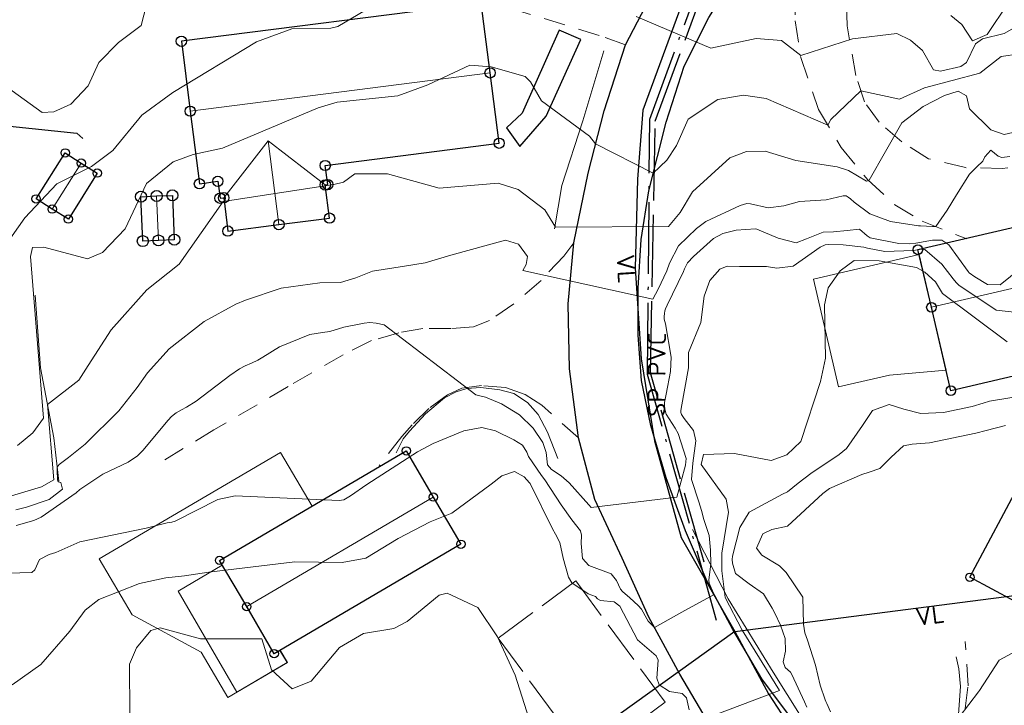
# Model space of a CAD drawing. Header units: metres. Extents: x 0 to 385757, y 0 to 6885278.
# Tile 32 of 108: x 308702 to 308770, y 6884179 to 6884227. Entities that reach past the tile are written whole.
import ezdxf

# ---------------------------------------------------------------- set-up
doc = ezdxf.new("R2010")
doc.units = ezdxf.units.M
for name, pattern in [('Overvann', [6, 5, -1]), ('RUIN', [3.8, 3, -0.8]), ('Spillvann', [7, 5, -0.9, 0.2, -0.9]), ('STVEGKANT', [2.5, 1.5, -1])]:
    doc.linetypes.add(name, pattern=pattern)
for name, color, linetype in [('K--DI---', 7, 'Continuous'), ('K--DI---05014--Takkant-HUS_PRIKK', 8, 'Continuous'), ('K--DI---09111--KantUtsnitt', 9, 'Continuous'), ('K--DI---Flateavgrensning', 9, 'Continuous'), ('K--DI---Gjerde', 9, 'Continuous'), ('K--DI---LednTraseseksjon-SP-Sosiinfo', 9, 'Continuous'), ('K--DI---LednTraseseksjon-VL-Sosiinfo', 9, 'Continuous'), ('K--DI---VegAnnenAvgrensning', 9, 'Continuous')]:
    doc.layers.add(name, color=color, linetype=linetype)
for name, color, linetype, lineweight in [('K--DI---05006--Grunnmur-RUIN', 8, 'RUIN', 20), ('K--DI---05041--TakoverbyggKant-OVERBYGG', 8, 'Continuous', 9), ('K--DI---05061--Veranda-HUSDIV', 8, 'Continuous', 9), ('K--DI---05080--Bygningslinje-HUSDIV', 8, 'Continuous', 9), ('K--DI---06002--MurLoddrett-STMUR', 8, 'STREK MED BDS208', 9), ('K--DI---07007--AnnetVegarealAvgrensning-STVEGKANT', 252, 'STVEGKANT', 20), ('K--DI---07018--Vegdekkekant-VKANT', 250, 'Continuous', 25), ('K--DI---08000--LednTraseseksjon-Over vann', 7, 'Overvann', 25), ('K--DI---08000--LednTraseseksjon-Spillvann', 3, 'Spillvann', 25), ('K--DI---08000--LednTraseseksjon-Vann', 5, 'Continuous', 25), ('K--DI---Høydekurve-KURVE', 8, 'Continuous', 9), ('K--DI---Høydekurve-TKURVE', 7, 'Continuous', 20), ('K--DI---Mønelinje-HUSDIV', 8, 'Continuous', 9)]:
    doc.layers.add(name, color=color, linetype=linetype, lineweight=lineweight)
doc.layers.add('K--DI---HUS_PRIKK', color=7, linetype='Continuous', true_color=0x000000)
doc.styles.add('Focus CAT', font='isocpeur.ttf')
doc.linetypes.add('STREK MED BDS208', pattern='A,3.5,[208,BDS.shx,S=128,R=0,X=0,Y=0]', length=3.5)

# ---------------------------------------------------------------- blocks, each defined once
blk = doc.blocks.new('BDS199')
at = {"layer": 'K--DI---'}
blk.add_circle((0, 0), 5, dxfattribs=at)

msp = doc.modelspace()

# ---------------------------------------------------------------- linework, layer by layer
at = {"layer": 'K--DI---05006--Grunnmur-RUIN'}
msp.add_polyline3d([(308735.2, 6884183.85, 28.76), (308740.6, 6884187.84, 28.5), (308746.81, 6884179.39, 28.57), (308741.41, 6884175.41, 28.62), (308735.2, 6884183.85, 28.76)], dxfattribs=at)
at = {"layer": 'K--DI---05014--Takkant-HUS_PRIKK', "elevation": 32.41, "flags": 128}
msp.add_lwpolyline([(308771.13, 6884186.43), (308768.02, 6884188.08), (308771.66, 6884194.9), (308774.76, 6884193.25)], dxfattribs=at)
at = {"layer": 'K--DI---05014--Takkant-HUS_PRIKK'}
for points in [[(308734.02, 6884228.02, 26.8), (308713.16, 6884225.36, 26.8), (308713.78, 6884220.5, 29.16), (308714.42, 6884215.45, 26.8), (308715.7, 6884215.62, 26.8), (308715.85, 6884214.45, 26.61), (308716.11, 6884214.48, 26.61), (308716.4, 6884212.16, 26.61), (308719.95, 6884212.61, 27.92), (308723.47, 6884213.06, 26.61), (308723.17, 6884215.37, 26.61), (308723.34, 6884215.39, 26.61), (308723.17, 6884216.72, 27.1), (308735.27, 6884218.27, 27.09), (308734.64, 6884223.16, 29.16), (308734.02, 6884228.02, 26.8)], [(308703.06, 6884214.4, 23.46), (308705.08, 6884217.6, 23.46), (308706.2, 6884216.89, 24.31), (308707.31, 6884216.19, 23.46), (308705.3, 6884212.99, 23.46), (308704.18, 6884213.69, 24.31), (308703.06, 6884214.4, 23.46)], [(308764.4, 6884210.87, 30.54), (308785.16, 6884215.71, 30.87), (308786.1, 6884211.7, 32.52)], [(308712.54, 6884214.64, 24.95), (308712.67, 6884211.56, 24.95), (308711.57, 6884211.51, 25.62), (308710.48, 6884211.46, 24.95), (308710.35, 6884214.55, 24.95), (308711.44, 6884214.6, 25.62), (308712.54, 6884214.64, 24.95)], [(308786.1, 6884211.7, 32.52), (308787.03, 6884207.72, 30.96), (308774.68, 6884204.84, 30.89), (308775.1, 6884203.03, 30.16), (308766.69, 6884201.06, 30.32), (308765.34, 6884206.86, 32.49)], [(308765.34, 6884206.86, 32.49), (308764.4, 6884210.87, 30.54)], [(308715.82, 6884189.26, 32.12), (308728.81, 6884196.87, 32.12), (308730.69, 6884193.66, 33.74), (308732.61, 6884190.38, 32.12), (308719.62, 6884182.77, 32.12), (308717.71, 6884186.04, 33.74), (308715.82, 6884189.26, 32.12)]]:
    msp.add_polyline3d(points, dxfattribs=at)
at = {"layer": 'K--DI---05041--TakoverbyggKant-OVERBYGG'}
msp.add_polyline3d([(308716.01, 6884188.93, 32.04), (308719.62, 6884182.77, 32.12), (308720.02, 6884183, 32.12), (308720.52, 6884182.15, 32.12), (308717.03, 6884180.1, 32.05), (308712.93, 6884187.12, 31.97), (308716.01, 6884188.93, 32.04)], dxfattribs=at)
at = {"layer": 'K--DI---05061--Veranda-HUSDIV', "flags": 128}
for points, elevation in [([(308720.04, 6884183.01), (308719.62, 6884182.77), (308717.71, 6884186.04), (308715.82, 6884189.26), (308722.25, 6884193.02), (308720.06, 6884196.77), (308707.45, 6884189.37), (308709.73, 6884185.48), (308714.55, 6884182.88), (308716.4, 6884179.73), (308720.54, 6884182.16), (308720.04, 6884183.01)], 30.35), ([(308771.13, 6884186.43), (308774.76, 6884193.25), (308771.66, 6884194.9), (308768.02, 6884188.08), (308771.13, 6884186.43)], 33.35)]:
    msp.add_lwpolyline(points, dxfattribs=dict(at, elevation=elevation))
at = {"layer": 'K--DI---05061--Veranda-HUSDIV'}
msp.add_polyline3d([(308764.48, 6884210.53, 28.38), (308766.36, 6884202.48, 28.39), (308762.42, 6884202.15, 28.46), (308758.87, 6884201.33, 28.37), (308757.13, 6884208.82, 28.4), (308764.48, 6884210.53, 28.38)], dxfattribs=at)
at = {"layer": 'K--DI---05080--Bygningslinje-HUSDIV'}
msp.add_polyline3d([(308723.17, 6884215.37, 26.61), (308719.2, 6884218.44, 27.92), (308716.11, 6884214.48, 26.61)], dxfattribs=at)
at = {"layer": 'K--DI---06002--MurLoddrett-STMUR'}
for points in [[(308739.12, 6884212.32, 24.38), (308739.62, 6884215.33, 24.06), (308741.08, 6884219.82, 23.45), (308742.54, 6884224.7, 22.79)], [(308702.98, 6884207.7, 23.14), (308703.37, 6884202.65, 23.55), (308704.28, 6884197.77, 24.42), (308704.63, 6884194.76, 25.27)], [(308739.36, 6884196.34, 26.27), (308738.63, 6884198.17, 26.23), (308737.98, 6884199.4, 26.17), (308737.25, 6884200.23, 26.12), (308736.29, 6884200.87, 26.14), (308735.31, 6884201.12, 26.21), (308733.99, 6884201.28, 26.33), (308733.01, 6884201.21, 26.46), (308732.28, 6884200.98, 26.56), (308731.46, 6884200.57, 26.64), (308730.15, 6884199.46, 26.94), (308729.03, 6884198.25, 27.09), (308728.58, 6884197.72, 27.13), (308728.11, 6884196.73, 27.17)], [(308751.21, 6884186.59, 28.28), (308748.72, 6884191.41, 27.66)], [(308751.21, 6884186.59, 28.28), (308754.34, 6884181.49, 28.62)], [(308754.34, 6884181.49, 28.62), (308757.13, 6884177.01, 29.03), (308760.77, 6884175.1, 29.93), (308763.41, 6884174.19, 29.97), (308765.42, 6884175.43, 30.44), (308765.68, 6884175.2, 30.44), (308766.21, 6884175.66, 30.56), (308766.66, 6884176.33, 30.61), (308767.01, 6884176.96, 30.63), (308767.22, 6884178.56, 30.56), (308767.37, 6884180.48, 30.63), (308767.25, 6884181.72, 30.61), (308767.05, 6884182.55, 30.57)]]:
    msp.add_polyline3d(points, dxfattribs=at)
at = {"layer": 'K--DI---07007--AnnetVegarealAvgrensning-STVEGKANT'}
for points in [[(308755.38, 6884234.47, 20.56), (308755.89, 6884233.43, 20.58), (308756.01, 6884231.2, 20.65), (308755.85, 6884226.78, 21.4), (308756.25, 6884224.22, 22.01), (308757.48, 6884220.62, 22.75), (308759.05, 6884217.98, 23.35), (308760.92, 6884215.72, 23.92), (308762.79, 6884213.98, 24.39), (308764.7, 6884212.84, 24.87), (308767.81, 6884211.61, 25.29)], [(308773.13, 6884216.85, 25.21), (308770.25, 6884216.52, 25.16), (308767.7, 6884216.57, 24.93), (308765.14, 6884217.19, 24.57), (308763.29, 6884218.36, 24.16), (308761.7, 6884219.73, 23.72), (308760.69, 6884221.14, 23.32), (308760.07, 6884222.99, 22.55), (308759.48, 6884226.43, 21.77), (308759.41, 6884229.18, 21.27), (308759.71, 6884230.7, 20.72), (308760.27, 6884231.27, 20.54), (308761.31, 6884231.37, 20.27), (308762.63, 6884230.51, 20.24), (308765.79, 6884228.16, 20.15)], [(308744.05, 6884225.12, 22.19), (308742.23, 6884225.77, 22.2), (308735.91, 6884227.7, 22.12)], [(308740.46, 6884211.35, 23.74), (308739.76, 6884210.42, 23.87), (308738.18, 6884208.73, 24.12), (308736.29, 6884207.09, 24.44), (308734.59, 6884205.94, 24.83), (308733.48, 6884205.51, 25.14), (308731.91, 6884205.39, 25.48), (308729.96, 6884205.38, 25.87), (308728.3, 6884205.09, 26.08), (308726.39, 6884204.54, 26.32), (308724.41, 6884203.55, 26.44), (308720.59, 6884201.35, 26.53), (308715.43, 6884198.33, 26.62), (308711.52, 6884195.96, 26.64)], [(308740.78, 6884197.79, 25.36), (308738.24, 6884200.05, 25.41), (308737.09, 6884200.79, 25.38), (308735.7, 6884201.28, 25.41), (308734.04, 6884201.41, 25.45), (308732.68, 6884201.24, 25.57), (308731.68, 6884200.77, 25.74), (308730.38, 6884199.83, 25.99), (308729.21, 6884198.69, 26.14), (308728.49, 6884197.87, 26.33), (308726.93, 6884195.86, 26.57)], [(308762.5, 6884172, 29.22), (308763.92, 6884172.71, 29.29), (308765.29, 6884173.89, 29.37), (308766.39, 6884175.39, 29.52), (308767.21, 6884177.14, 29.63), (308767.69, 6884178.95, 29.73), (308767.89, 6884180.54, 29.78), (308767.69, 6884183.62, 29.85)]]:
    msp.add_polyline3d(points, dxfattribs=at)
at = {"layer": 'K--DI---07018--Vegdekkekant-VKANT'}
for points in [[(308762.5, 6884172, 29.22), (308761.17, 6884172.89, 29.08), (308758.69, 6884174.97, 28.77), (308757.05, 6884176.7, 28.49), (308755.33, 6884178.63, 27.98), (308753.55, 6884181.03, 27.57), (308751.53, 6884184.46, 27.28), (308749.73, 6884187.8, 26.89), (308748.24, 6884191.32, 26.36), (308746.89, 6884195.01, 25.69), (308745.82, 6884198.65, 25.09), (308745.18, 6884201.76, 24.71), (308744.95, 6884204.92, 24.43), (308744.94, 6884208.2, 23.97), (308745.15, 6884211.58, 23.51), (308745.67, 6884214.97, 23.14), (308746.88, 6884219.74, 22.6), (308748.14, 6884223.62, 22.05), (308749.85, 6884227.01, 21.75), (308751.97, 6884230.39, 21.15), (308754.07, 6884233.08, 20.91), (308755.38, 6884234.47, 20.56)], [(308740.46, 6884211.35, 23.74), (308741.45, 6884216.18, 23.32), (308742.57, 6884220.53, 22.64), (308744.05, 6884225.12, 22.19)], [(308752.45, 6884174.41, 28.22), (308750.05, 6884177.62, 28.02), (308747.83, 6884181.35, 27.57), (308745.68, 6884185.32, 26.87), (308743.82, 6884189.42, 26.41), (308741.93, 6884193.5, 25.64), (308740.78, 6884197.79, 25.36)]]:
    msp.add_polyline3d(points, dxfattribs=at)
at = {"layer": 'K--DI---08000--LednTraseseksjon-Over vann'}
msp.add_lwpolyline([(308749.53, 6884189.13), (308745.8, 6884202.29), (308746.12, 6884219.81), (308753.37, 6884239.44), (308777.61, 6884255.63), (308791.47, 6884265.66), (308827.88, 6884283.53)], dxfattribs=at)
at = {"layer": 'K--DI---08000--LednTraseseksjon-Spillvann'}
for points in [[(308745.74, 6884219.94), (308752.97, 6884239.61), (308775.12, 6884254.21), (308791.42, 6884266.12)], [(308750.39, 6884185.08), (308745.6, 6884202.18), (308745.74, 6884219.94)]]:
    msp.add_lwpolyline(points, dxfattribs=at)
at = {"layer": 'K--DI---08000--LednTraseseksjon-Vann'}
for points in [[(308752.37, 6884239.61), (308751.89, 6884238.62), (308745.26, 6884220.57), (308744.89, 6884215.76), (308744.73, 6884209.57), (308745.14, 6884203.27), (308746.08, 6884197.58), (308747.92, 6884190.86), (308751.67, 6884184.31)], [(308751.67, 6884184.31), (308778.65, 6884187.8)], [(308751.67, 6884184.31), (308729.81, 6884168.65)], [(308751.67, 6884184.31), (308754, 6884179.98), (308757.01, 6884175.35), (308760.08, 6884172.18), (308765.74, 6884168.46), (308773.34, 6884164.63), (308788.29, 6884158.83)]]:
    msp.add_lwpolyline(points, dxfattribs=at)
at = {"layer": 'K--DI---09111--KantUtsnitt', "linetype": 'Continuous'}
for points in [[(308762.5, 6884172, 29.22), (308761.17, 6884172.89, 29.08), (308758.69, 6884174.97, 28.77), (308757.05, 6884176.7, 28.49), (308755.33, 6884178.63, 27.98), (308753.55, 6884181.03, 27.57), (308751.53, 6884184.46, 27.28), (308749.73, 6884187.8, 26.89), (308748.24, 6884191.32, 26.36), (308746.89, 6884195.01, 25.69), (308745.82, 6884198.65, 25.09), (308745.18, 6884201.76, 24.71), (308744.95, 6884204.92, 24.43), (308744.94, 6884208.2, 23.97), (308745.15, 6884211.58, 23.51), (308745.67, 6884214.97, 23.14), (308746.88, 6884219.74, 22.6), (308748.14, 6884223.62, 22.05), (308749.85, 6884227.01, 21.75), (308751.97, 6884230.39, 21.15), (308754.07, 6884233.08, 20.91), (308755.38, 6884234.47, 20.56)], [(308744.05, 6884225.12, 22.19), (308745.18, 6884227.25, 21.94), (308746.08, 6884228.98, 21.71), (308746.95, 6884230.58, 21.51)], [(308740.46, 6884211.35, 23.74), (308741.45, 6884216.18, 23.32), (308742.57, 6884220.53, 22.64), (308744.05, 6884225.12, 22.19)], [(308740.78, 6884197.79, 25.36), (308740.16, 6884202.58, 24.67), (308740.06, 6884207.11, 24.31), (308740.46, 6884211.35, 23.74)], [(308752.45, 6884174.41, 28.22), (308750.05, 6884177.62, 28.02), (308747.83, 6884181.35, 27.57), (308745.68, 6884185.32, 26.87), (308743.82, 6884189.42, 26.41), (308741.93, 6884193.5, 25.64), (308740.78, 6884197.79, 25.36)]]:
    msp.add_polyline3d(points, dxfattribs=at)
at = {"layer": 'K--DI---Flateavgrensning', "linetype": 'Continuous'}
msp.add_polyline3d([(308740.94, 6884225.49, 22.18), (308739.44, 6884226.13, 22.09), (308736.87, 6884220.36, 23.24), (308735.77, 6884219.33, 23.5), (308736.71, 6884218.05, 23.53), (308738.55, 6884220.16, 23.17), (308740.94, 6884225.49, 22.18)], dxfattribs=at)
at = {"layer": 'K--DI---Gjerde', "linetype": 'Continuous'}
msp.add_polyline3d([(308678.27, 6884215.74, 16.87), (308674.88, 6884218.27, 16.72), (308675.55, 6884221.95, 16.7), (308683.54, 6884221.22, 17.91), (308690.86, 6884220.43, 19.74), (308698.11, 6884219.77, 22.13), (308705.88, 6884218.96, 22.35), (308706.3, 6884218.6, 22.35)], dxfattribs=at)
at = {"layer": 'K--DI---Høydekurve-KURVE', "flags": 128}
for points, elevation in [([(308700.55, 6884222.52), (308703.48, 6884220.41), (308704.29, 6884220.45), (308705.48, 6884220.98), (308706.69, 6884222.26), (308707.42, 6884223.89), (308708.78, 6884225.27), (308710.36, 6884226.46), (308710.73, 6884227.89), (308711.25, 6884228.91), (308712.63, 6884230.65), (308715.58, 6884235.02), (308717.17, 6884236.54), (308716.98, 6884237.93), (308716.45, 6884238.54), (308714.07, 6884240.21), (308711.09, 6884240.39), (308709.78, 6884240.18), (308707.64, 6884239.48), (308705.55, 6884238.51), (308699.07, 6884237.33)], 21), ([(308700.78, 6884210.96), (308702.27, 6884213.09), (308704.5, 6884215.45), (308706.92, 6884216.66), (308708.39, 6884217.76), (308710.42, 6884220.22), (308712.56, 6884221.8), (308718.39, 6884225.33), (308720.84, 6884226.22), (308723.55, 6884226.26), (308724.05, 6884226.39), (308728.28, 6884228.91)], 22), ([(308766.69, 6884227.16), (308767.45, 6884226.53), (308768.2, 6884225.39), (308769.21, 6884225.84), (308770.68, 6884228.02)], 21), ([(308744.8, 6884227.09), (308750, 6884224.89), (308753.14, 6884225.56), (308754.9, 6884225.42), (308756.25, 6884224.38), (308759.86, 6884225.53), (308762.94, 6884225.9), (308763.89, 6884225.44), (308764.73, 6884224.71), (308765.48, 6884223.38), (308765.96, 6884223.27), (308767.38, 6884223.6), (308767.77, 6884223.89), (308768.4, 6884225.19), (308768.89, 6884225.52), (308770.4, 6884225.89), (308771.63, 6884226.59)], 22), ([(308701.76, 6884197.25), (308702.83, 6884198.13), (308703.57, 6884199.16), (308702.66, 6884210.39), (308702.8, 6884211.01), (308703.59, 6884211.05), (308706.64, 6884210.23), (308707.68, 6884210.66), (308709.25, 6884212.32), (308710.73, 6884215.48), (308712.6, 6884216.97), (308713.98, 6884217.48), (308716.03, 6884217.92), (308722.69, 6884220.74), (308724, 6884221.12), (308728.21, 6884221.56), (308730.3, 6884222.34), (308733.23, 6884223.7), (308734.71, 6884223.58), (308737.09, 6884222.9), (308737.45, 6884222.55), (308738.21, 6884221.22), (308741.55, 6884218.76), (308741.98, 6884218.23), (308745.98, 6884216.18), (308746.93, 6884217.1), (308747.6, 6884218.11), (308748.42, 6884219.94), (308750.47, 6884221.3), (308752.26, 6884221.62), (308753.84, 6884221.39), (308758.14, 6884219.52), (308758.34, 6884219.92), (308760.43, 6884221.91), (308763.12, 6884221.34), (308764.85, 6884222.12), (308768.71, 6884223.15), (308770.18, 6884224.29), (308771.46, 6884224.49)], 23), ([(308698.7, 6884192.95), (308703.44, 6884194.37), (308704.28, 6884194.85), (308703.85, 6884200.1), (308706.03, 6884201.79), (308706.69, 6884202.8), (308708.27, 6884205.29), (308710.77, 6884208.08), (308713.02, 6884209.87), (308716.06, 6884214.22), (308723.77, 6884215.4), (308724.44, 6884215.55), (308725.22, 6884216.13), (308727.51, 6884216.14), (308731.09, 6884215.14), (308735.19, 6884215.5), (308736.58, 6884215.05), (308738.45, 6884213.63), (308739.19, 6884212.44), (308747.05, 6884212.47), (308747.87, 6884213.45), (308748.71, 6884214.89), (308751.31, 6884217.26), (308752.48, 6884217.7), (308753.77, 6884217.71), (308755.91, 6884217.07), (308758.79, 6884216.62), (308759.58, 6884216.37), (308760.82, 6884215.62), (308761.01, 6884215.7), (308763.27, 6884219.69), (308764.77, 6884220.83), (308766.26, 6884221.59), (308767.21, 6884221.89), (308767.79, 6884221.57), (308767.99, 6884220.66), (308769.47, 6884219.2), (308770.39, 6884218.88), (308771.71, 6884219.17)], 24), ([(308701.67, 6884191.69), (308702.91, 6884192.04), (308703.41, 6884192.27), (308705.84, 6884193.95), (308706.11, 6884194.19), (308707.69, 6884195.26), (308709.46, 6884196.1), (308710.1, 6884196.53), (308710.49, 6884196.9), (308712.24, 6884199), (308712.47, 6884199.26), (308712.81, 6884199.51), (308713.16, 6884199.72), (308713.52, 6884199.92), (308714.18, 6884200.34), (308716.53, 6884202.12), (308717.21, 6884202.57), (308717.61, 6884202.78), (308718.04, 6884202.98), (308718.48, 6884203.19), (308718.84, 6884203.4), (308719.98, 6884204.1), (308722.11, 6884204.97), (308722.99, 6884205.11), (308723.48, 6884205.18), (308724.47, 6884205.47), (308725.53, 6884205.69), (308725.88, 6884205.75), (308726.27, 6884205.8), (308726.72, 6884205.75), (308727.28, 6884205.63), (308733.65, 6884200.77), (308734.01, 6884200.69), (308734.32, 6884200.62), (308735.44, 6884200.14), (308736.68, 6884199.37), (308737.63, 6884198.45), (308738.3, 6884197.45), (308738.53, 6884196.77), (308738.63, 6884195.91), (308738.92, 6884195.57), (308739.59, 6884195.13), (308740.13, 6884194.65), (308741.5, 6884193.12), (308741.67, 6884192.93), (308747.64, 6884193.65), (308748.24, 6884195.89), (308748.28, 6884196.35), (308747.72, 6884198.09), (308747.51, 6884198.45), (308746.89, 6884199.42), (308746.76, 6884199.86), (308746.78, 6884200.24), (308746.89, 6884200.81), (308747.2, 6884202.4), (308747.23, 6884203.38), (308746.84, 6884205.7), (308746.75, 6884206.04), (308746.74, 6884206.23), (308746.77, 6884206.43), (308746.79, 6884206.61), (308746.83, 6884206.75), (308746.96, 6884207), (308748.1, 6884209.36), (308748.17, 6884209.54), (308748.38, 6884209.94), (308748.8, 6884210.4), (308750.18, 6884211.65), (308750.82, 6884211.99), (308751.75, 6884212.23), (308753.1, 6884212.31), (308753.19, 6884212.29), (308754.68, 6884211.66), (308755.93, 6884211.35), (308756.64, 6884211.63), (308757.82, 6884212.08), (308758.53, 6884212.1), (308759.48, 6884212.19), (308760.33, 6884212.29), (308760.86, 6884211.84), (308761.09, 6884211.68), (308763.08, 6884211.29), (308763.81, 6884211.27), (308764.26, 6884211.32), (308765.41, 6884211.52), (308766.07, 6884211.52), (308766.55, 6884211.2), (308767.9, 6884209.34), (308767.97, 6884209.26), (308768.36, 6884208.97), (308769.23, 6884208.44), (308770.12, 6884208.41), (308772.99, 6884210.73)], 26), ([(308698.61, 6884188.31), (308702.77, 6884188.41), (308702.96, 6884188.59), (308703.29, 6884189.33), (308703.97, 6884189.66), (308704.43, 6884189.81), (308706.09, 6884190.55), (308710.71, 6884191.49), (308712.17, 6884191.86), (308712.49, 6884191.92), (308712.72, 6884191.98), (308715.7, 6884193.49), (308716.91, 6884193.75), (308724.13, 6884193.42), (308724.46, 6884193.48), (308724.92, 6884193.74), (308726.06, 6884194.54), (308729.6, 6884196.81), (308730.68, 6884197.38), (308732.82, 6884198.27), (308734.06, 6884198.51), (308735.02, 6884198.26), (308736.28, 6884197.65), (308736.89, 6884197.27), (308737.19, 6884196.79), (308737.31, 6884196.48), (308738.21, 6884195.15), (308738.45, 6884194.85), (308739.58, 6884193.12), (308740.33, 6884192.08), (308740.93, 6884191.31), (308741, 6884191.02), (308740.98, 6884190.43), (308741.07, 6884189.38), (308741.51, 6884188.9), (308743.06, 6884188.32), (308743.43, 6884187.87), (308743.7, 6884187.25), (308743.84, 6884187.1), (308744.35, 6884186.66), (308744.94, 6884186.13), (308745.17, 6884185.86), (308745.54, 6884185.19), (308745.63, 6884185.04), (308746.08, 6884184.59), (308747.97, 6884185.65), (308750.23, 6884186.89), (308750.19, 6884186.97), (308749.88, 6884187.68), (308749.86, 6884187.89), (308749.99, 6884189.02), (308749.97, 6884189.98), (308749.89, 6884191), (308749.51, 6884192.09), (308749.35, 6884192.72), (308749.17, 6884193.33), (308748.66, 6884194.89), (308748.75, 6884196.01), (308748.94, 6884197.57), (308748.78, 6884198.29), (308748.14, 6884199.13), (308747.95, 6884199.41), (308747.91, 6884199.55), (308747.91, 6884199.66), (308747.94, 6884199.83), (308748.45, 6884202.65), (308748.45, 6884202.89), (308748.43, 6884203.72), (308749.29, 6884205.8), (308749.53, 6884207.64), (308749.93, 6884208.73), (308750.61, 6884209.52), (308751.14, 6884209.73), (308751.99, 6884209.7), (308753.86, 6884209.69), (308754.59, 6884209.57), (308755.73, 6884209.73), (308757.59, 6884211.04), (308757.95, 6884211.21), (308758.19, 6884211.22), (308759.21, 6884211.21), (308760.63, 6884211.05), (308760.89, 6884210.96), (308762.1, 6884210.74), (308764.07, 6884210.81), (308764.23, 6884210.83), (308764.66, 6884210.91), (308764.88, 6884210.89), (308766.07, 6884209.87), (308766.86, 6884208.84), (308767.05, 6884208.58), (308767.24, 6884208.39), (308769.85, 6884206.66), (308772.98, 6884206.32)], 27), ([(308749.43, 6884178.2), (308754.76, 6884180.2), (308752.17, 6884184.41), (308750.98, 6884186.67), (308750.75, 6884188.53), (308750.77, 6884189.76), (308751.22, 6884192.62), (308751.06, 6884193.51), (308749.32, 6884195.92), (308749.48, 6884196.62), (308751.65, 6884196.68), (308754.2, 6884196.2), (308755.29, 6884196.61), (308756.26, 6884197.53), (308757.62, 6884201.7), (308757.98, 6884203.32), (308757.91, 6884207.02), (308758.16, 6884208.22), (308758.98, 6884209.4), (308759.96, 6884210.12), (308761.71, 6884210.1), (308764.3, 6884209.62), (308764.87, 6884209.3), (308765.63, 6884208.64), (308766.12, 6884207.81), (308770.61, 6884204.46)], 28), ([(308756.68, 6884179.05), (308756.51, 6884179.41), (308755.64, 6884181.33), (308755.54, 6884181.48), (308755.17, 6884181.81), (308755.02, 6884182.2), (308755.2, 6884182.95), (308755.17, 6884183.82), (308754.85, 6884184.75), (308754.45, 6884185.58), (308754.27, 6884185.94), (308753.66, 6884186.94), (308752.67, 6884187.62), (308751.7, 6884188.34), (308751.5, 6884189.06), (308751.49, 6884189.33), (308751.51, 6884189.56), (308752.02, 6884191.55), (308752.66, 6884192.61), (308754.99, 6884193.86), (308755.32, 6884194.03), (308756.07, 6884194.62), (308756.94, 6884195.31), (308758.93, 6884196.63), (308759.43, 6884197.03), (308760.55, 6884198.63), (308761.23, 6884199.69), (308762.41, 6884200.1), (308763.42, 6884199.77), (308764.6, 6884199.48), (308766.17, 6884199.55), (308768.17, 6884199.97), (308768.94, 6884200.2), (308769.38, 6884200.34)], 29), ([(308769.38, 6884200.34), (308770.93, 6884200.59)], 29), ([(308701.4, 6884180.6), (308703.38, 6884182.02), (308705.4, 6884184.33), (308706.47, 6884185.8), (308707.41, 6884186.53), (308710.26, 6884187.65), (308712.07, 6884188.05), (308713.39, 6884188.18), (308715.07, 6884188.45), (308721.05, 6884189.16), (308724.35, 6884189.12), (308725.99, 6884189.41), (308728.25, 6884190.77), (308730.46, 6884191.95), (308731.97, 6884192.54), (308734.72, 6884194.57), (308735.46, 6884195.14), (308736.33, 6884195.43), (308737.02, 6884195.08), (308737.39, 6884194.66), (308737.43, 6884194.6), (308738.97, 6884191.45), (308739.2, 6884191.07), (308739.49, 6884190.5), (308739.73, 6884189.41), (308740.1, 6884188.08), (308740.32, 6884187.69), (308741.46, 6884186.93), (308741.97, 6884186.74), (308742.1, 6884186.59), (308742.32, 6884186.46), (308743.26, 6884186.38), (308743.67, 6884186.08), (308744.9, 6884183.74), (308746.19, 6884182.62), (308746.33, 6884182.33), (308746.23, 6884181.07), (308746.41, 6884180.61), (308747.13, 6884180.13), (308747.99, 6884180), (308748.31, 6884179.69), (308748.48, 6884178.86)], 28), ([(308709.57, 6884178.57), (308709.56, 6884182.05), (308710.03, 6884183.17), (308711.03, 6884184.38), (308711.69, 6884184.57), (308714.5, 6884183.8), (308718.75, 6884183.8), (308719.43, 6884181.64), (308720.86, 6884180.32), (308722.18, 6884180.86), (308724.17, 6884183.2), (308725.84, 6884184.17), (308727.94, 6884184.51), (308728.86, 6884185), (308731.09, 6884186.84), (308731.65, 6884186.98)], 29), ([(308731.65, 6884186.98), (308733.78, 6884185.97), (308735.16, 6884183.94), (308736.39, 6884181.28), (308738.47, 6884174.72)], 29)]:
    msp.add_lwpolyline(points, dxfattribs=dict(at, elevation=elevation))
at = {"layer": 'K--DI---Høydekurve-TKURVE', "flags": 128}
for points, elevation in [([(308701.65, 6884192.77), (308702.39, 6884192.97), (308703.96, 6884193.5), (308704.89, 6884194.22), (308704.78, 6884194.68), (308704.6, 6884194.71), (308704.55, 6884194.86), (308704.52, 6884195.5), (308704.52, 6884195.54), (308704.52, 6884195.73), (308704.67, 6884195.92), (308705.32, 6884196.41), (308706.47, 6884197.35), (308708.82, 6884199.66), (308710.09, 6884201.27), (308710.81, 6884202.29), (308712.31, 6884203.97), (308714.74, 6884205.86), (308716.96, 6884207.08), (308717.62, 6884207.36), (308720.11, 6884208.19), (308722.79, 6884208.55), (308724.23, 6884208.58), (308725.31, 6884208.9), (308726.45, 6884209.37), (308728.69, 6884209.71), (308730.13, 6884209.94), (308731.9, 6884210.49), (308735.71, 6884211.53), (308736.62, 6884211.25), (308737.23, 6884210.4), (308737.14, 6884209.83), (308736.92, 6884209.42), (308745.95, 6884207.43), (308746.33, 6884208.11), (308746.93, 6884209.4), (308747.11, 6884209.93), (308747.75, 6884211.14), (308748.99, 6884212.33), (308749.45, 6884212.69), (308749.65, 6884212.82), (308752.03, 6884213.93), (308752.49, 6884214.07), (308752.75, 6884214.05), (308753.99, 6884213.78), (308755.07, 6884213.92), (308756.16, 6884214.21), (308758.01, 6884214.34), (308759.21, 6884214.62), (308759.4, 6884214.6), (308759.54, 6884214.52), (308759.71, 6884214.4), (308759.97, 6884214.18), (308761.05, 6884213.35), (308762.49, 6884212.82), (308764.43, 6884212.53), (308764.59, 6884212.52), (308765.42, 6884212.48), (308765.64, 6884212.47), (308766.44, 6884213.62), (308767.08, 6884214.69), (308767.98, 6884216.11), (308768.44, 6884216.55), (308768.5, 6884216.63), (308768.92, 6884217.02), (308769.05, 6884217.33), (308769.47, 6884217.78), (308769.99, 6884217.38), (308770.24, 6884217.27), (308770.79, 6884217.35)], 25), ([(308758.32, 6884178.72), (308758.06, 6884179.3), (308758, 6884179.45), (308757.95, 6884179.57), (308757.6, 6884180.57), (308757.28, 6884181.97), (308756.71, 6884183.7), (308756.53, 6884184.23), (308756.44, 6884184.82), (308756.4, 6884186.7), (308755.24, 6884188.41), (308754.77, 6884188.88), (308753.54, 6884189.63), (308753.17, 6884190.1), (308753.62, 6884191.11), (308754.24, 6884191.4), (308755.33, 6884191.63), (308757.78, 6884193.9), (308758.24, 6884194.26), (308760.49, 6884195.24), (308761.01, 6884195.39), (308761.74, 6884195.64), (308762.55, 6884196.44), (308763.4, 6884197.23), (308764, 6884197.35), (308765.2, 6884197.44), (308768.43, 6884198.11), (308769.14, 6884198.29), (308770.49, 6884198.65)], 30), ([(308772.41, 6884183.6), (308770.06, 6884182.31), (308768.68, 6884180.2), (308768.62, 6884180.11), (308767.28, 6884178.36)], 30)]:
    msp.add_lwpolyline(points, dxfattribs=dict(at, elevation=elevation))
at = {"layer": 'K--DI---Mønelinje-HUSDIV', "flags": 128}
for points, elevation in [([(308734.64, 6884223.16), (308713.78, 6884220.5)], 29.16), ([(308719.2, 6884218.44), (308719.95, 6884212.61)], 27.92), ([(308706.2, 6884216.89), (308704.18, 6884213.69)], 24.31), ([(308711.44, 6884214.6), (308711.57, 6884211.51)], 25.62), ([(308730.69, 6884193.66), (308717.71, 6884186.04)], 33.74)]:
    msp.add_lwpolyline(points, dxfattribs=dict(at, elevation=elevation))
at = {"layer": 'K--DI---Mønelinje-HUSDIV'}
msp.add_polyline3d([(308786.1, 6884211.7, 32.52), (308765.34, 6884206.86, 32.49)], dxfattribs=at)
at = {"layer": 'K--DI---VegAnnenAvgrensning', "linetype": 'Continuous'}
for points in [[(308744.05, 6884225.12, 22.19), (308745.18, 6884227.25, 21.94), (308746.08, 6884228.98, 21.71), (308746.95, 6884230.58, 21.51)], [(308740.78, 6884197.79, 25.36), (308740.16, 6884202.58, 24.67), (308740.06, 6884207.11, 24.31), (308740.46, 6884211.35, 23.74)]]:
    msp.add_polyline3d(points, dxfattribs=at)

# ---------------------------------------------------------------- block references
at = {"layer": 'K--DI---HUS_PRIKK', "linetype": 'Continuous'}
for p, xscale, yscale, rotation in [((308713.16, 6884225.36, 26.8), 0.07152390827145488, 0.07152390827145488, 277.2700686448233), ((308734.64, 6884223.16, 29.16), 0.07152390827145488, 0.07152390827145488, 97.27006864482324), ((308713.78, 6884220.5, 29.16), 0.0715696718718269, 0.0715696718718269, 277.2227429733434), ((308735.27, 6884218.27, 27.09), 0.07145530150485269, 0.07145530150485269, 97.3412258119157), ((308705.08, 6884217.6, 23.46), 0.0579709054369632, 0.0579709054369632, 327.6282219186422), ((308706.2, 6884216.89, 24.31), 0.0580016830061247, 0.0580016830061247, 327.7632134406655), ((308723.17, 6884216.72, 27.1), 0.07149522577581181, 0.07149522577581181, 7.299786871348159), ((308707.31, 6884216.19, 23.46), 0.05802536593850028, 0.05802536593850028, 237.866043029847), ((308715.7, 6884215.62, 26.8), 0.07148946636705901, 0.07148946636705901, 277.3057595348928), ((308714.42, 6884215.45, 26.8), 0.07124081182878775, 0.07124081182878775, 7.565321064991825), ((308723.17, 6884215.37, 26.61), 0.07207260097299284, 0.07207260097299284, 6.709836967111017), ((308723.34, 6884215.39, 26.61), 0.07151043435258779, 0.07151043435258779, 97.28402366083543), ((308703.06, 6884214.4, 23.46), 0.05799586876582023, 0.05799586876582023, 57.737830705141), ((308703.06, 6884214.4, 23.46), 0.05799586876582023, 0.05799586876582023, 57.737830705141), ((308710.35, 6884214.55, 24.95), 0.0765716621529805, 0.0765716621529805, 2.626405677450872), ((308711.44, 6884214.6, 25.62), 0.07724400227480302, 0.07724400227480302, 2.082565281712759), ((308712.54, 6884214.64, 24.95), 0.07682846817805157, 0.07682846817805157, 272.416893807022), ((308712.54, 6884214.64, 24.95), 0.07682846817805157, 0.07682846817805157, 272.416893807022), ((308715.85, 6884214.45, 26.61), 0.07220001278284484, 0.07220001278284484, 6.581944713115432), ((308716.11, 6884214.48, 26.61), 0.0716645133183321, 0.0716645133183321, 277.1250163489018), ((308704.18, 6884213.69, 24.31), 0.0579709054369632, 0.0579709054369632, 147.6282219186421), ((308705.3, 6884212.99, 23.46), 0.05805526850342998, 0.05805526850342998, 147.9946167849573), ((308723.47, 6884213.06, 26.61), 0.07139920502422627, 0.07139920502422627, 97.39959466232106), ((308719.95, 6884212.61, 27.92), 0.07150927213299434, 0.07150927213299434, 7.285227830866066), ((308711.57, 6884211.51, 25.62), 0.0765716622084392, 0.0765716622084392, 182.6264056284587), ((308712.67, 6884211.56, 24.95), 0.07660074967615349, 0.07660074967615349, 182.6025622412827), ((308716.4, 6884212.16, 26.61), 0.07156814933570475, 0.07156814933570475, 7.224315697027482), ((308710.48, 6884211.46, 24.95), 0.07683809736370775, 0.07683809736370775, 92.40908137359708), ((308764.4, 6884210.87, 30.54), 0.06661479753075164, 0.06661479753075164, 13.12355222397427), ((308764.4, 6884210.87, 30.54), 0.06656486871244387, 0.06656486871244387, 103.1927269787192), ((308765.34, 6884206.86, 32.49), 0.06662981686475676, 0.06662981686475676, 103.1027899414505), ((308765.34, 6884206.86, 32.49), 0.06656486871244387, 0.06656486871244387, 103.1927269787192), ((308766.69, 6884201.06, 30.32), 0.06662981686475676, 0.06662981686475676, 103.1027899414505), ((308728.81, 6884196.87, 32.12), 0.05846779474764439, 0.05846779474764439, 300.356216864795), ((308730.69, 6884193.66, 33.74), 0.05847125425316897, 0.05847125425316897, 300.3432488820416), ((308732.61, 6884190.38, 32.12), 0.05846591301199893, 0.05846591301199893, 210.3632759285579), ((308715.82, 6884189.26, 32.12), 0.05846591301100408, 0.05846591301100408, 30.36327593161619), ((308715.82, 6884189.26, 32.12), 0.05846591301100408, 0.05846591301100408, 30.36327593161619), ((308768.02, 6884188.08, 32.41), 0.05912496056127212, 0.05912496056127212, 61.9100740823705), ((308717.71, 6884186.04, 33.74), 0.05845319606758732, 0.05845319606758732, 120.4110812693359), ((308719.62, 6884182.77, 32.12), 0.058485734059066, 0.058485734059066, 120.289109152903)]:
    msp.add_blockref('BDS199', p, dxfattribs=dict(at, xscale=xscale, yscale=yscale, rotation=rotation))

# ---------------------------------------------------------------- texts
at = {"layer": 'K--DI---LednTraseseksjon-SP-Sosiinfo', "linetype": 'Continuous', "insert": (308745.6, 6884202.18), "char_height": 1.25, "attachment_point": 2, "rotation": 89.548353, "style": 'Focus CAT'}
msp.add_mtext('SP PVC', dxfattribs=at)
at = {"layer": 'K--DI---LednTraseseksjon-VL-Sosiinfo', "linetype": 'Continuous', "char_height": 1.25, "attachment_point": 2, "style": 'Focus CAT'}
for insert, rotation in [((308744.73, 6884209.57), 273.723522), ((308765.16, 6884186.055), 7.370572)]:
    msp.add_mtext('VL', dxfattribs=dict(at, insert=insert, rotation=rotation))

doc.saveas('drawing.dxf')
